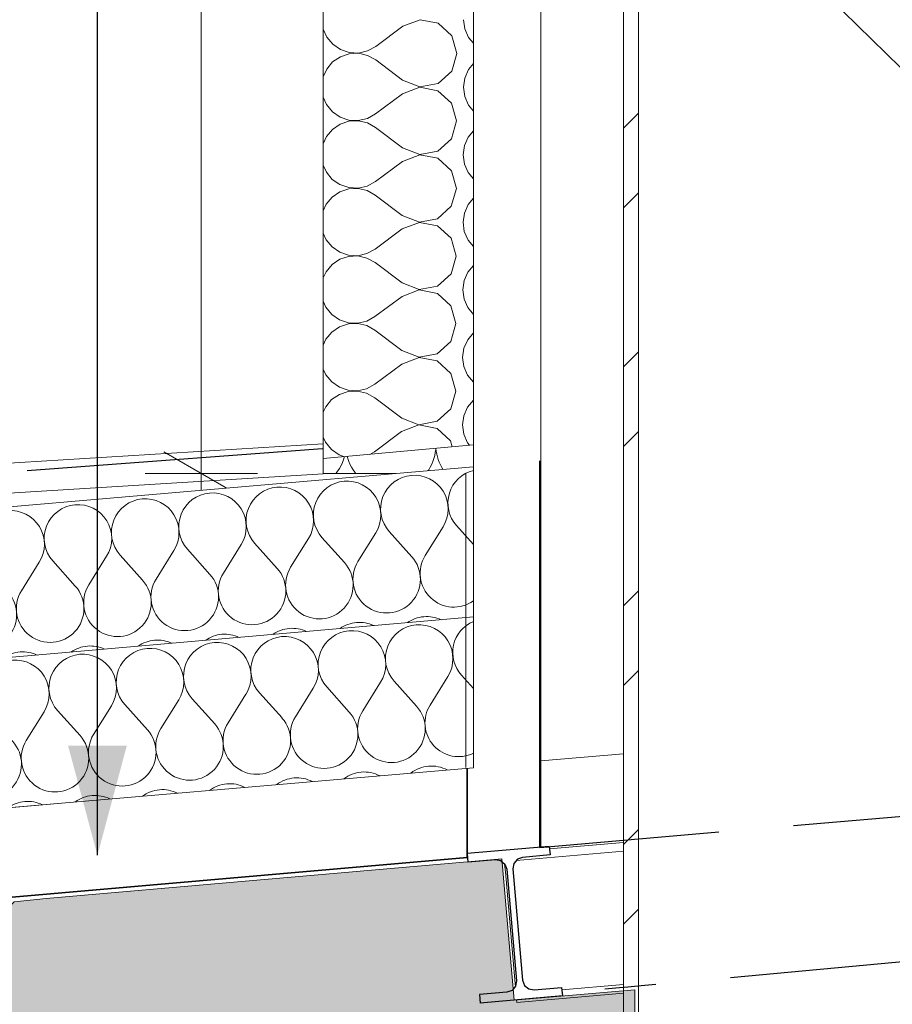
# Model space of a CAD drawing. Header units: centimetres. Extents: x -3 to 1262, y -415 to 1100.
# Tile 5 of 14: x 491 to 549, y 526 to 592. Entities that reach past the tile are written whole.
import ezdxf

# ---------------------------------------------------------------- set-up
doc = ezdxf.new("R2010")
doc.units = ezdxf.units.CM
doc.header["$MEASUREMENT"] = 0
doc.linetypes.add('Krawędzie ukryte', pattern=[17, 12, -5])
doc.linetypes.add('Wipeout_Contour', pattern=[100, 0, -100])
for name, color, linetype in [('00 - SUFIT Z BLACHY', 7, 'Continuous'), ('299-A Wymiary Opisy', 7, 'Continuous'), ('Nowe_0', 7, 'Continuous'), ('Nowe_280-A Dachy Powłoki', 7, 'Continuous'), ('Nowe_420 - Wełna mineralna', 7, 'Continuous'), ('Nowe_440-K Słupy stalowe', 7, 'Continuous'), ('Nowe_451-K Belki stalowe', 7, 'Continuous'), ('Nowe_520-I Went_Klim', 7, 'Continuous')]:
    doc.layers.add(name, color=color, linetype=linetype)
for name, color, linetype, lineweight in [('00 - SUFIT Z BLACHY_Nr_pióra__12', 7, 'Continuous', 13), ('299-A Wymiary Opisy_Nr_pióra__11', 7, 'Continuous', 0), ('Nowe_0_Nr_pióra__135', 5, 'Continuous', 0), ('Nowe_199-Z Wymiary i opisy_Nr_pióra__135', 5, 'Continuous', 20), ('Nowe_280-A Dachy Powłoki_Nr_pióra__135', 5, 'Continuous', 20), ('Nowe_420 - Wełna mineralna_Nr_pióra__135', 5, 'Continuous', 0), ('Nowe_440-K Słupy stalowe_Nr_pióra__135', 5, 'Continuous', 20), ('Nowe_451-K Belki stalowe_Nr_pióra__135', 5, 'Continuous', 20), ('Nowe_520-I Went_Klim_Nr_pióra__135', 5, 'Continuous', 20)]:
    doc.layers.add(name, color=color, linetype=linetype, lineweight=lineweight)
doc.styles.add('STYL_AUTOMATYCZNY_2', font='arial.ttf')
doc.dimstyles.new('STYL_AUTOMATYCZNY__1', dxfattribs={"dimtxt": 6.5, "dimasz": 3.8, "dimexe": 0.18, "dimexo": 0.0625, "dimgap": 0, "dimtad": 1, "dimdec": 0, "dimzin": 0, "dimdsep": 46, "dimtxsty": 'STYL_AUTOMATYCZNY_2', "dimblk": 'ARROWHEAD_2', "dimblk1": 'ARROWHEAD_2', "dimblk2": 'ARROWHEAD_2', "dimcen": 0.09, "dimclrd": 7, "dimclre": 7, "dimclrt": 7, "dimadec": 0, "dimazin": 0, "dimtfac": 1, "dimtdec": 4, "dimtmove": 0, "dimatfit": 3, "dimfxl": 0, "dimtolj": 1, "dimtzin": 0, "dimarcsym": 0})
doc.dimstyles.new('STYL_AUTOMATYCZNY__2', dxfattribs={"dimtxt": 0.18, "dimasz": 7.296, "dimexe": 0.18, "dimexo": 0.0625, "dimgap": 0, "dimtad": 0, "dimtih": 1, "dimtoh": 1, "dimdec": 4, "dimzin": 0, "dimdsep": 46, "dimcen": 0.09, "dimadec": 0, "dimazin": 0, "dimtfac": 1, "dimtdec": 4, "dimtmove": 0, "dimatfit": 3, "dimldrblk": 'ARROWHEAD_5', "dimfxl": 0, "dimtolj": 1, "dimtzin": 0, "dimarcsym": 0})

# ---------------------------------------------------------------- blocks, each defined once
blk = doc.blocks.new('ElemPrzekroju_4_1')
at = {"layer": 'Nowe_451-K Belki stalowe_Nr_pióra__135', "color": 5, "linetype": 'Continuous', "lineweight": 20}
for p, q in [((599.29, 542.871), (594.341, 542.438)), ((601.769, 542.515), (594.341, 541.865)), ((531.495, 536.939), (526.569, 536.508)), ((531.495, 536.367), (524.357, 535.743)), ((523.598, 535.325), (523.582, 535.508)), ((523.628, 534.976), (523.598, 535.325)), ((524.279, 527.545), (523.628, 534.976)), ((600.112, 533.476), (594.341, 532.972)), ((602.828, 533.142), (602.799, 533.478)), ((602.828, 533.142), (594.341, 532.399)), ((524.296, 527.351), (524.279, 527.545)), ((531.495, 527.473), (527.391, 527.114)), ((531.495, 526.901), (524.389, 526.279)), ((524.389, 526.279), (524.375, 526.448))]:
    blk.add_line(p, q, dxfattribs=at)
blk = doc.blocks.new('ElemPrzekroju_23_1')
at = {"layer": '00 - SUFIT Z BLACHY_Nr_pióra__12', "color": 7, "linetype": 'Continuous', "lineweight": 13}
for p, q in [((322.699, 551.947), (511.5, 563.495)), ((323.022, 549.963), (511.839, 561.512))]:
    blk.add_line(p, q, dxfattribs=at)
blk = doc.blocks.new('ElemPrzekroju_47_1')
at = {"color": 254, "linetype": 'Wipeout_Contour', "lineweight": 0, "ltscale": 17916.584879}
blk.add_wipeout([(526.555, 536.677), (521.076, 536.198), (521.125, 535.63), (522.963, 535.791), (523.32, 535.728), (523.598, 535.495), (523.722, 535.155), (524.372, 527.723), (524.309, 527.366), (524.076, 527.089), (523.735, 526.965), (521.897, 526.804), (521.947, 526.236), (527.426, 526.715), (527.376, 527.283), (525.539, 527.122), (525.182, 527.185), (524.904, 527.418), (524.78, 527.759), (524.13, 535.19), (524.193, 535.547), (524.426, 535.825), (524.766, 535.949), (526.604, 536.11)], dxfattribs=at).dxf.layer = 'Nowe_451-K Belki stalowe'
at = {"layer": 'Nowe_451-K Belki stalowe_Nr_pióra__135', "color": 5, "linetype": 'Continuous', "lineweight": 25}
for p, q in [((526.555, 536.677), (521.076, 536.198)), ((526.555, 536.677), (526.604, 536.11)), ((521.076, 536.198), (521.125, 535.63)), ((523.32, 535.728), (523.598, 535.495)), ((524.426, 535.825), (524.193, 535.547)), ((524.904, 527.418), (525.182, 527.185)), ((521.897, 526.804), (521.947, 526.236)), ((524.309, 527.366), (524.076, 527.089)), ((527.376, 527.283), (527.426, 526.715)), ((527.426, 526.715), (521.947, 526.236))]:
    blk.add_line(p, q, dxfattribs=at)
at = {"layer": 'Nowe_451-K Belki stalowe_Nr_pióra__135', "color": 5, "linetype": 'Continuous', "lineweight": 25, "flags": 128}
for points in [[(526.604, 536.11), (524.766, 535.949), (524.426, 535.825)], [(523.32, 535.728), (522.963, 535.791), (521.125, 535.63)], [(523.598, 535.495), (523.722, 535.155), (524.372, 527.723), (524.309, 527.366)], [(524.193, 535.547), (524.13, 535.19), (524.78, 527.759), (524.904, 527.418)], [(524.076, 527.089), (523.735, 526.965), (521.897, 526.804)], [(525.182, 527.185), (525.539, 527.122), (527.376, 527.283)]]:
    blk.add_lwpolyline(points, dxfattribs=at)
blk = doc.blocks.new('*X51')
at = {"layer": 'Nowe_280-A Dachy Powłoki_Nr_pióra__135', "color": 5, "linetype": 'Continuous', "lineweight": 20}
for p, q in [((510.6, 559.2), (511.517, 560.422)), ((503.4, 559.2), (503.039, 559.681)), ((504.6, 559.2), (505.095, 559.861)), ((509.4, 559.2), (508.67, 560.173)), ((498.6, 559.2), (498.674, 559.299)), ((486.6, 546.6), (488.4, 549)), ((491.4, 546.6), (489.6, 549)), ((492.6, 546.6), (494.4, 549)), ((497.4, 546.6), (495.6, 549)), ((498.6, 546.6), (500.4, 549)), ((503.4, 546.6), (501.6, 549)), ((504.6, 546.6), (506.4, 549)), ((509.4, 546.6), (507.6, 549)), ((510.6, 546.6), (512.4, 549)), ((485.4, 546.6), (484.73, 547.493))]:
    blk.add_line(p, q, dxfattribs=at)
for centre, start, end in [((495, 557.4), 153.41375, 36.58625), ((501, 557.4), 143.1301, 36.8699), ((507, 557.4), 143.1301, 36.8699), ((513, 557.4), 143.1301, 258.6502), ((489, 557.4), 164.5451, 25.4549), ((483, 557.4), 305.2278, 15.08788), ((486, 550.8), 90, 115.03497), ((486, 550.8), 323.1301, 90), ((492, 550.8), 90, 216.8699), ((492, 550.8), 323.1301, 90), ((498, 550.8), 90, 216.8699), ((498, 550.8), 323.1301, 90), ((504, 550.8), 90, 216.8699), ((504, 550.8), 323.1301, 90), ((510, 550.8), 90, 216.8699), ((510, 550.8), 36.56306, 90), ((510, 550.8), 323.1301, 323.43694), ((483, 544.8), 305.2278, 36.8699), ((489, 544.8), 143.1301, 36.8699), ((495, 544.8), 143.1301, 36.8699), ((501, 544.8), 143.1301, 36.8699), ((507, 544.8), 143.1301, 36.8699), ((513, 544.8), 143.1301, 258.6502), ((486, 538.2), 90, 115.03497), ((486, 538.2), 17.95237, 90), ((492, 538.2), 90, 161.51853), ((492, 538.2), 28.48147, 90), ((498, 538.2), 90, 150.05681), ((498, 538.2), 39.94318, 90), ((504, 538.2), 90, 136.66233), ((504, 538.2), 53.33767, 90), ((510, 538.2), 90, 117.87032), ((510, 538.2), 72.12968, 90)]:
    blk.add_arc(centre, 3, start, end, dxfattribs=at)
blk = doc.blocks.new('ElemPrzekroju_49_1')
at = {"color": 254, "linetype": 'Wipeout_Contour', "lineweight": 0, "ltscale": 2968.604093}
blk.add_wipeout([(512.41, 560.5), (484.73, 558.079), (484.73, 538.764), (512.41, 541.186)], dxfattribs=at).dxf.layer = 'Nowe_280-A Dachy Powłoki'
at = {"layer": 'Nowe_280-A Dachy Powłoki_Nr_pióra__135', "color": 5, "linetype": 'Continuous', "lineweight": 20}
blk.add_line((512.41, 560.5), (520.994, 561.252), dxfattribs=at)
at = {"layer": 'Nowe_280-A Dachy Powłoki_Nr_pióra__135', "color": 5, "linetype": 'Continuous', "lineweight": 35}
for p, q in [((512.41, 560.5), (484.73, 558.079)), ((512.41, 560.5), (512.41, 540.5)), ((484.73, 558.079), (484.73, 556.578)), ((512.41, 540.5), (484.73, 538.079))]:
    blk.add_line(p, q, dxfattribs=at)
at = {"layer": 'Nowe_280-A Dachy Powłoki_Nr_pióra__135', "color": 5, "linetype": 'Continuous', "lineweight": 35, "flags": 128}
blk.add_lwpolyline([(484.73, 556.578), (484.73, 538.764), (484.73, 538.079)], dxfattribs=at)
at = {"layer": 'Nowe_280-A Dachy Powłoki', "lineweight": 0}
blk.add_blockref('*X51', (0, 0), dxfattribs=at)
blk = doc.blocks.new('ElemPrzekroju_61_1')
at = {"color": 254, "linetype": 'Wipeout_Contour', "lineweight": 0, "ltscale": 4103.016629}
blk.add_wipeout([(531.495, 512.206), (532.447, 512.289), (532.495, 511.741), (532.495, 780), (531.495, 780)], dxfattribs=at).dxf.layer = 'Nowe_520-I Went_Klim'
at = {"layer": 'Nowe_520-I Went_Klim_Nr_pióra__135', "linetype": 'Continuous', "lineweight": 20}
h = blk.add_hatch(dxfattribs=at)
h.set_pattern_fill('Stal_0001', color=5, style=0, pattern_type=2)
h.set_pattern_definition([(45, (0, 0), (-7.95495, 7.95495), []), (45, (-2.652, 2.652), (-7.95495, 7.95495), [])])
h.paths.add_polyline_path([(531.495, 512.206), (532.447, 512.289), (532.495, 511.741), (532.495, 780), (531.495, 780)])
at = {"layer": 'Nowe_520-I Went_Klim_Nr_pióra__135', "color": 5, "linetype": 'Continuous', "lineweight": 20}
for p, q in [((531.495, 795.944), (531.495, 512.206)), ((532.495, 795.944), (532.495, 511.741))]:
    blk.add_line(p, q, dxfattribs=at)
blk = doc.blocks.new('*D77')
at = {"layer": '299-A Wymiary Opisy_Nr_pióra__11', "color": 7, "linetype": 'Continuous', "lineweight": 0}
for p, q in [((503.374, 800), (503.374, 802.445)), ((505.874, 798.557), (500.874, 801.443)), ((507.124, 800), (499.624, 800)), ((503.374, 561.512), (503.374, 800)), ((500.874, 562.955), (505.874, 560.068)), ((507.124, 561.512), (499.624, 561.512)), ((503.374, 559.067), (503.374, 561.512))]:
    blk.add_line(p, q, dxfattribs=at)
at = {"layer": '299-A Wymiary Opisy_Nr_pióra__11', "color": 7, "lineweight": 0, "insert": (502.074, 673.319), "char_height": 6.5, "attachment_point": 7, "rotation": 90, "style": 'STYL_AUTOMATYCZNY_2'}
blk.add_mtext('\\A1;{\\pql;\\fArial|b0|i0|c238|p0;\\W1.000000;238}', dxfattribs=at)
blk = doc.blocks.new('ARROWHEAD_2')
at = {"color": 0, "linetype": 'Continuous', "lineweight": 0}
for p, q in [((-0.378, -0.655), (0.378, 0.655)), ((0, 0), (-1, 0))]:
    blk.add_line(p, q, dxfattribs=at)
blk = doc.blocks.new('ElemPrzekroju_70_1')
at = {"layer": 'Nowe_280-A Dachy Powłoki_Nr_pióra__135', "color": 5, "linetype": 'Continuous', "lineweight": 13}
blk.add_line((525.994, 542.374), (531.495, 542.855), dxfattribs=at)
at = {"color": 254, "linetype": 'Wipeout_Contour', "lineweight": 0, "ltscale": 5185.917194}
blk.add_wipeout([(484.73, 538.764), (484.73, 532.764), (521.094, 535.945), (521.094, 535.99), (521.076, 536.198), (521.094, 536.2), (521.094, 541.945)], dxfattribs=at).dxf.layer = 'Nowe_280-A Dachy Powłoki'
at = {"layer": 'Nowe_280-A Dachy Powłoki_Nr_pióra__135', "color": 5, "linetype": 'Continuous', "lineweight": 35}
for p, q in [((521.094, 541.945), (484.73, 538.764)), ((521.094, 541.945), (521.094, 535.945)), ((521.094, 535.945), (486.976, 532.96))]:
    blk.add_line(p, q, dxfattribs=at)
at = {"layer": 'Nowe_280-A Dachy Powłoki_Nr_pióra__135', "color": 5, "linetype": 'Continuous', "lineweight": 13}
blk.add_line((521.098, 535.946), (521.094, 535.945), dxfattribs=at)
blk = doc.blocks.new('*X82')
at = {"layer": 'Nowe_420 - Wełna mineralna_Nr_pióra__135', "color": 5, "linetype": 'Continuous', "lineweight": 0}
for p, q in [((511.5, 585.6), (512.4, 586.8)), ((515.4, 584.4), (513.6, 586.8)), ((516.6, 584.4), (518.4, 586.8)), ((521.4, 584.4), (519.6, 586.8)), ((511.5, 573), (512.4, 574.2)), ((515.4, 571.8), (513.6, 574.2)), ((516.6, 571.8), (518.4, 574.2)), ((521.4, 571.8), (519.6, 574.2)), ((512.334, 561.512), (512.4, 561.6)), ((513.666, 561.512), (513.6, 561.6)), ((518.334, 561.512), (518.4, 561.6)), ((519.666, 561.512), (519.6, 561.6))]:
    blk.add_line(p, q, dxfattribs=at)
for centre, start, end in [((510, 588.6), 323.1301, 59.99813), ((516, 588.6), 90, 216.8699), ((516, 588.6), 323.1301, 90), ((522, 588.6), 99.59244, 216.8699), ((513, 582.6), 240.00187, 36.8699), ((519, 582.6), 143.1301, 326.4456), ((519, 582.6), 33.5544, 36.8699), ((510, 576), 323.1301, 59.99813), ((516, 576), 90, 216.8699), ((516, 576), 323.1301, 90), ((522, 576), 99.59244, 216.8699), ((513, 570), 240.00187, 36.8699), ((519, 570), 143.1301, 326.4456), ((519, 570), 33.5544, 36.8699), ((516, 563.4), 90, 216.8699), ((516, 563.4), 323.1301, 90), ((522, 563.4), 99.59244, 216.8699), ((510, 563.4), 323.1301, 59.99813)]:
    blk.add_arc(centre, 3, start, end, dxfattribs=at)
blk = doc.blocks.new('ElemPrzekroju_71_1')
at = {"layer": 'Nowe_420 - Wełna mineralna_Nr_pióra__135', "color": 5, "linetype": 'Continuous', "lineweight": 20}
for p, q in [((511.5, 798), (511.5, 561.512)), ((521.5, 798), (521.5, 561.512)), ((521.5, 561.512), (511.5, 561.512))]:
    blk.add_line(p, q, dxfattribs=at)
at = {"layer": 'Nowe_420 - Wełna mineralna', "lineweight": 0}
blk.add_blockref('*X82', (0, 0), dxfattribs=at)
blk = doc.blocks.new('*X84')
at = {"layer": 'Nowe_0_Nr_pióra__135', "color": 5, "linetype": 'Continuous', "lineweight": 0}
for p, q in [((517.946, 591.754), (516.797, 591.317)), ((519.154, 591.522), (517.946, 591.754)), ((520.848, 591.755), (520.932, 591.14)), ((511.5, 591.126), (511.731, 590.599)), ((516.797, 591.317), (514.993, 589.972)), ((520.059, 590.69), (519.154, 591.522)), ((520.932, 591.14), (521.181, 590.571)), ((511.731, 590.599), (512.125, 590.119)), ((520.392, 589.506), (520.059, 590.69)), ((521.181, 590.571), (521.5, 590.183)), ((512.125, 590.119), (512.636, 589.766)), ((512.636, 589.766), (513.224, 589.566)), ((514.449, 589.673), (514.993, 589.972)), ((512.635, 589.291), (512.122, 588.941)), ((513.224, 589.488), (512.635, 589.291)), ((513.224, 589.566), (513.844, 589.534)), ((513.844, 589.516), (513.224, 589.488)), ((513.844, 589.534), (514.449, 589.673)), ((514.448, 589.374), (513.844, 589.516)), ((514.99, 589.072), (514.448, 589.374)), ((516.786, 587.717), (514.99, 589.072)), ((520.052, 588.324), (520.392, 589.506)), ((511.725, 588.464), (511.5, 587.959)), ((512.122, 588.941), (511.725, 588.464)), ((521.175, 588.437), (520.922, 587.87)), ((521.5, 588.827), (521.175, 588.437)), ((519.142, 587.497), (520.052, 588.324)), ((520.922, 587.87), (520.835, 587.255)), ((517.933, 587.254), (516.784, 586.817)), ((516.786, 587.717), (517.933, 587.273)), ((517.933, 587.273), (519.142, 587.497)), ((519.141, 587.022), (517.933, 587.254)), ((520.835, 587.255), (520.919, 586.64)), ((511.5, 586.596), (511.718, 586.099)), ((516.784, 586.817), (514.98, 585.472)), ((520.046, 586.19), (519.141, 587.022)), ((520.919, 586.64), (521.168, 586.071)), ((511.718, 586.099), (512.112, 585.619)), ((520.378, 585.006), (520.046, 586.19)), ((521.168, 586.071), (521.5, 585.667)), ((512.112, 585.619), (512.623, 585.266)), ((512.623, 585.266), (513.211, 585.066)), ((513.831, 585.034), (514.436, 585.173)), ((514.436, 585.173), (514.98, 585.472)), ((512.622, 584.791), (512.109, 584.441)), ((513.21, 584.988), (512.622, 584.791)), ((513.831, 585.016), (513.21, 584.988)), ((513.211, 585.066), (513.831, 585.034)), ((514.435, 584.874), (513.831, 585.016)), ((514.977, 584.572), (514.435, 584.874)), ((516.773, 583.217), (514.977, 584.572)), ((520.039, 583.824), (520.378, 585.006)), ((511.711, 583.964), (511.5, 583.489)), ((512.109, 584.441), (511.711, 583.964)), ((519.129, 582.997), (520.039, 583.824)), ((521.161, 583.937), (520.909, 583.37)), ((521.5, 584.343), (521.161, 583.937)), ((516.773, 583.217), (517.92, 582.773)), ((520.909, 583.37), (520.822, 582.755)), ((517.92, 582.754), (516.771, 582.317)), ((517.92, 582.773), (519.129, 582.997)), ((519.127, 582.522), (517.92, 582.754)), ((520.033, 581.69), (519.127, 582.522)), ((520.822, 582.755), (520.906, 582.14)), ((511.5, 582.066), (511.705, 581.599)), ((516.771, 582.317), (514.967, 580.972)), ((520.906, 582.14), (521.155, 581.571)), ((511.705, 581.599), (512.099, 581.119)), ((520.365, 580.506), (520.033, 581.69)), ((521.155, 581.571), (521.5, 581.152)), ((512.099, 581.119), (512.61, 580.766)), ((512.61, 580.766), (513.198, 580.566)), ((513.817, 580.516), (513.197, 580.488)), ((513.198, 580.566), (513.817, 580.534)), ((513.817, 580.534), (514.423, 580.673)), ((514.422, 580.374), (513.817, 580.516)), ((514.423, 580.673), (514.967, 580.972)), ((512.096, 579.941), (511.698, 579.464)), ((512.608, 580.291), (512.096, 579.941)), ((513.197, 580.488), (512.608, 580.291)), ((514.964, 580.072), (514.422, 580.374)), ((516.76, 578.717), (514.964, 580.072)), ((520.026, 579.324), (520.365, 580.506)), ((521.5, 579.859), (521.148, 579.437)), ((511.698, 579.464), (511.5, 579.018)), ((519.116, 578.497), (520.026, 579.324)), ((521.148, 579.437), (520.896, 578.87)), ((516.76, 578.717), (517.907, 578.273)), ((520.896, 578.87), (520.809, 578.255)), ((517.907, 578.254), (516.758, 577.817)), ((517.907, 578.273), (519.116, 578.497)), ((519.114, 578.022), (517.907, 578.254)), ((520.02, 577.19), (519.114, 578.022)), ((520.809, 578.255), (520.893, 577.64)), ((511.5, 577.536), (511.691, 577.099)), ((516.758, 577.817), (514.954, 576.472)), ((520.893, 577.64), (521.141, 577.071)), ((511.691, 577.099), (512.086, 576.62)), ((512.086, 576.62), (512.597, 576.266)), ((520.352, 576.006), (520.02, 577.19)), ((521.141, 577.071), (521.5, 576.636)), ((513.184, 575.988), (512.595, 575.791)), ((512.597, 576.266), (513.184, 576.066)), ((513.184, 576.066), (513.804, 576.034)), ((513.804, 576.016), (513.184, 575.988)), ((513.804, 576.034), (514.409, 576.173)), ((514.409, 575.874), (513.804, 576.016)), ((514.409, 576.173), (514.954, 576.472)), ((520.013, 574.824), (520.352, 576.006)), ((512.083, 575.441), (511.685, 574.964)), ((512.595, 575.791), (512.083, 575.441)), ((514.951, 575.572), (514.409, 575.874)), ((516.747, 574.217), (514.951, 575.572)), ((521.5, 575.375), (521.135, 574.937)), ((511.685, 574.964), (511.5, 574.548)), ((519.103, 573.997), (520.013, 574.824)), ((521.135, 574.937), (520.883, 574.37)), ((516.747, 574.217), (517.894, 573.773)), ((517.894, 573.773), (519.103, 573.997)), ((520.883, 574.37), (520.796, 573.755)), ((516.744, 573.317), (514.94, 571.972)), ((517.894, 573.754), (516.744, 573.317)), ((519.101, 573.522), (517.894, 573.754)), ((520.007, 572.69), (519.101, 573.522)), ((520.796, 573.755), (520.88, 573.14)), ((511.5, 573.006), (511.678, 572.599)), ((520.339, 571.506), (520.007, 572.69)), ((520.88, 573.14), (521.128, 572.571)), ((511.678, 572.599), (512.073, 572.12)), ((512.073, 572.12), (512.584, 571.766)), ((521.128, 572.571), (521.5, 572.12)), ((513.171, 571.488), (512.582, 571.291)), ((512.584, 571.766), (513.171, 571.566)), ((513.171, 571.566), (513.791, 571.535)), ((513.791, 571.516), (513.171, 571.488)), ((513.791, 571.535), (514.396, 571.673)), ((514.395, 571.374), (513.791, 571.516)), ((514.938, 571.072), (514.395, 571.374)), ((514.396, 571.673), (514.94, 571.972)), ((520, 570.324), (520.339, 571.506)), ((512.07, 570.941), (511.672, 570.464)), ((512.582, 571.291), (512.07, 570.941)), ((516.734, 569.717), (514.938, 571.072)), ((521.5, 570.89), (521.122, 570.437)), ((511.672, 570.464), (511.5, 570.077)), ((519.089, 569.498), (520, 570.324)), ((521.122, 570.437), (520.87, 569.87)), ((516.734, 569.717), (517.881, 569.273)), ((517.881, 569.273), (519.089, 569.498)), ((520.87, 569.87), (520.783, 569.255)), ((516.731, 568.817), (514.927, 567.472)), ((517.88, 569.254), (516.731, 568.817)), ((519.088, 569.022), (517.88, 569.254)), ((519.993, 568.19), (519.088, 569.022)), ((520.783, 569.255), (520.866, 568.64)), ((511.5, 568.476), (511.665, 568.099)), ((511.665, 568.099), (512.06, 567.62)), ((520.326, 567.006), (519.993, 568.19)), ((520.866, 568.64), (521.115, 568.071)), ((521.115, 568.071), (521.5, 567.604)), ((512.06, 567.62), (512.571, 567.267)), ((514.383, 567.173), (514.927, 567.472)), ((512.569, 566.791), (512.056, 566.441)), ((513.158, 566.988), (512.569, 566.791)), ((512.571, 567.267), (513.158, 567.066)), ((513.158, 567.066), (513.778, 567.035)), ((513.778, 567.016), (513.158, 566.988)), ((513.778, 567.035), (514.383, 567.173)), ((514.382, 566.874), (513.778, 567.016)), ((514.925, 566.572), (514.382, 566.874)), ((519.987, 565.824), (520.326, 567.006)), ((512.056, 566.441), (511.659, 565.965)), ((516.721, 565.217), (514.925, 566.572)), ((521.5, 566.406), (521.109, 565.937)), ((511.659, 565.965), (511.5, 565.607)), ((519.076, 564.998), (519.987, 565.824)), ((521.109, 565.937), (520.857, 565.37)), ((516.721, 565.217), (517.867, 564.773)), ((517.867, 564.773), (519.076, 564.998)), ((520.857, 565.37), (520.769, 564.755)), ((516.718, 564.317), (514.914, 562.972)), ((517.867, 564.754), (516.718, 564.317)), ((519.075, 564.522), (517.867, 564.754)), ((519.98, 563.69), (519.075, 564.522)), ((520.769, 564.755), (520.853, 564.14)), ((520.853, 564.14), (521.102, 563.571)), ((511.5, 563.946), (511.652, 563.599)), ((511.652, 563.599), (512.047, 563.12)), ((520.089, 563.304), (519.98, 563.69)), ((521.102, 563.571), (521.235, 563.409)), ((512.047, 563.12), (512.557, 562.767)), ((514.596, 562.797), (514.914, 562.972)), ((512.557, 562.767), (512.921, 562.643))]:
    blk.add_line(p, q, dxfattribs=at)
blk = doc.blocks.new('Wypełnienie_1_1', base_point=(0, 0))
at = {"color": 254, "linetype": 'Wipeout_Contour', "lineweight": 0, "ltscale": 3429.050635}
blk.add_wipeout([(511.5, 798), (511.5, 562.512), (521.5, 563.434), (521.5, 798)], dxfattribs=at).dxf.layer = 'Nowe_0'
at = {"layer": 'Nowe_0_Nr_pióra__135', "color": 5, "linetype": 'Continuous', "lineweight": 13, "flags": 128}
blk.add_lwpolyline([(511.5, 798), (521.5, 798), (521.5, 563.434), (511.5, 562.512)], close=True, dxfattribs=at)
at = {"layer": 'Nowe_0_Nr_pióra__135', "color": 5, "linetype": 'Continuous', "lineweight": 0}
blk.add_blockref('*X84', (0, 0), dxfattribs=at)
blk = doc.blocks.new('*X88')
at = {"layer": 'Nowe_0_Nr_pióra__135', "color": 5, "linetype": 'Continuous', "lineweight": 0}
for p, q in [((518.611, 546.097), (519.799, 548.008)), ((521.5, 547.188), (520.696, 548.086)), ((509.645, 545.312), (510.833, 547.223)), ((513.232, 545.626), (511.73, 547.302)), ((514.128, 545.705), (515.316, 547.615)), ((517.714, 546.018), (516.213, 547.694)), ((500.68, 544.528), (501.868, 546.439)), ((504.266, 544.842), (502.764, 546.517)), ((505.162, 544.92), (506.35, 546.831)), ((508.749, 545.234), (507.247, 546.909)), ((496.197, 544.136), (497.385, 546.047)), ((499.783, 544.45), (498.281, 546.125)), ((487.231, 543.351), (488.419, 545.262)), ((490.817, 543.665), (489.315, 545.341)), ((491.714, 543.744), (492.902, 545.654)), ((495.3, 544.057), (493.798, 545.733)), ((486.334, 543.273), (484.833, 544.948))]:
    blk.add_line(p, q, dxfattribs=at)
for centre, start, end in [((522.371, 549.588), 112.77539, 221.8699), ((513.405, 548.803), 95, 221.8699), ((513.405, 548.803), 328.1301, 95), ((517.888, 549.196), 95, 221.8699), ((517.888, 549.196), 328.1301, 95), ((508.922, 548.411), 95, 221.8699), ((508.922, 548.411), 328.1301, 95), ((499.957, 547.627), 95, 221.8699), ((499.957, 547.627), 328.1301, 95), ((504.44, 548.019), 95, 221.8699), ((504.44, 548.019), 328.1301, 95), ((490.991, 546.842), 95, 221.8699), ((490.991, 546.842), 328.1301, 95), ((495.474, 547.235), 95, 221.8699), ((495.474, 547.235), 328.1301, 95), ((486.508, 546.45), 95, 142.19002), ((486.508, 546.45), 328.1301, 95), ((516.039, 544.517), 148.1301, 41.8699), ((520.522, 544.909), 148.1301, 295.77025), ((507.073, 543.732), 148.1301, 41.8699), ((511.556, 544.124), 148.1301, 41.8699), ((486.508, 546.45), 217.80998, 221.8699), ((498.107, 542.948), 148.1301, 41.8699), ((502.59, 543.34), 148.1301, 41.8699), ((493.625, 542.556), 148.1301, 41.8699), ((484.659, 541.771), 271.82432, 41.8699), ((489.142, 542.163), 148.1301, 41.8699), ((518.712, 539.782), 95, 127.55563), ((518.712, 539.782), 62.26407, 95), ((509.746, 538.997), 95, 126.88094), ((509.746, 538.997), 62.93876, 95), ((514.229, 539.389), 95, 127.21985), ((514.229, 539.389), 62.59984, 95), ((505.263, 538.605), 95, 126.53878), ((505.263, 538.605), 63.28092, 95), ((496.297, 537.821), 95, 125.84429), ((496.297, 537.821), 63.9754, 95), ((500.78, 538.213), 95, 126.19327), ((500.78, 538.213), 63.62643, 95), ((487.332, 537.036), 95, 125.13547), ((487.332, 537.036), 64.68423, 95), ((491.815, 537.428), 95, 125.49173), ((491.815, 537.428), 64.32796, 95)]:
    blk.add_arc(centre, 2.25, start, end, dxfattribs=at)
blk = doc.blocks.new('Wypełnienie_3_1', base_point=(0, 0))
at = {"color": 254, "linetype": 'Wipeout_Contour', "lineweight": 0, "ltscale": 2968.382712}
blk.add_wipeout([(484.73, 538.764), (521.5, 541.923), (521.5, 551.977), (484.73, 548.801)], dxfattribs=at).dxf.layer = 'Nowe_0'
at = {"layer": 'Nowe_0_Nr_pióra__135', "color": 5, "linetype": 'Continuous', "lineweight": 13, "flags": 128}
blk.add_lwpolyline([(484.73, 538.764), (521.5, 541.923), (521.5, 551.977), (484.73, 548.801)], close=True, dxfattribs=at)
at = {"layer": 'Nowe_0_Nr_pióra__135', "color": 5, "linetype": 'Continuous', "lineweight": 0}
blk.add_blockref('*X88', (0, 0), dxfattribs=at)
blk = doc.blocks.new('*X90')
at = {"layer": 'Nowe_0_Nr_pióra__135', "color": 5, "linetype": 'Continuous', "lineweight": 0}
for p, q in [((513.809, 555.667), (514.997, 557.577)), ((517.395, 555.98), (515.893, 557.656)), ((518.292, 556.059), (519.48, 557.97)), ((521.5, 556.794), (520.376, 558.048)), ((509.326, 555.274), (510.514, 557.185)), ((512.912, 555.588), (511.41, 557.264)), ((500.36, 554.49), (501.548, 556.401)), ((503.946, 554.804), (502.445, 556.479)), ((504.843, 554.882), (506.031, 556.793)), ((508.429, 555.196), (506.928, 556.871)), ((491.394, 553.705), (492.582, 555.616)), ((494.981, 554.019), (493.479, 555.695)), ((495.877, 554.098), (497.065, 556.009)), ((499.464, 554.411), (497.962, 556.087)), ((486.912, 553.313), (488.1, 555.224)), ((490.498, 553.627), (488.996, 555.303)), ((486.015, 553.235), (484.513, 554.91))]:
    blk.add_line(p, q, dxfattribs=at)
for centre, start, end in [((522.052, 559.55), 104.19238, 221.8699), ((513.086, 558.765), 95, 221.8699), ((513.086, 558.765), 328.1301, 95), ((517.569, 559.157), 95, 221.8699), ((517.569, 559.157), 328.1301, 95), ((504.12, 557.981), 95, 221.8699), ((504.12, 557.981), 328.1301, 95), ((508.603, 558.373), 95, 221.8699), ((508.603, 558.373), 328.1301, 95), ((499.637, 557.589), 95, 221.8699), ((499.637, 557.589), 328.1301, 95), ((490.672, 556.804), 95, 221.8699), ((490.672, 556.804), 328.1301, 95), ((495.154, 557.196), 95, 221.8699), ((495.154, 557.196), 328.1301, 95), ((486.189, 556.412), 95, 142.19002), ((486.189, 556.412), 328.1301, 95), ((511.237, 554.086), 148.1301, 41.8699), ((515.72, 554.479), 148.1301, 41.8699), ((520.202, 554.871), 148.1301, 305.2191), ((486.189, 556.412), 217.80998, 221.8699), ((506.754, 553.694), 148.1301, 41.8699), ((497.788, 552.91), 148.1301, 41.8699), ((502.271, 553.302), 148.1301, 41.8699), ((488.822, 552.125), 148.1301, 41.8699), ((493.305, 552.518), 148.1301, 41.8699), ((484.339, 551.733), 271.82432, 41.8699), ((518.392, 549.743), 95, 125.03066), ((518.392, 549.743), 64.96934, 95), ((509.427, 548.959), 95, 125.03066), ((509.427, 548.959), 64.96934, 95), ((513.91, 549.351), 95, 125.03066), ((513.91, 549.351), 64.96934, 95), ((500.461, 548.175), 95, 125.03066), ((500.461, 548.175), 64.96934, 95), ((504.944, 548.567), 95, 125.03066), ((504.944, 548.567), 64.96934, 95), ((495.978, 547.782), 95, 125.03066), ((495.978, 547.782), 64.96934, 95), ((487.012, 546.998), 95, 125.03066), ((487.012, 546.998), 64.96934, 95), ((491.495, 547.39), 95, 125.03066), ((491.495, 547.39), 64.96934, 95)]:
    blk.add_arc(centre, 2.25, start, end, dxfattribs=at)
blk = doc.blocks.new('Wypełnienie_4_1', base_point=(0, 0))
at = {"color": 254, "linetype": 'Wipeout_Contour', "lineweight": 0, "ltscale": 2997.461643}
blk.add_wipeout([(484.411, 548.726), (521.5, 551.971), (521.5, 561.966), (484.411, 558.763)], dxfattribs=at).dxf.layer = 'Nowe_0'
at = {"layer": 'Nowe_0_Nr_pióra__135', "color": 5, "linetype": 'Continuous', "lineweight": 13, "flags": 128}
blk.add_lwpolyline([(484.411, 548.726), (521.5, 551.971), (521.5, 561.966), (484.411, 558.763)], close=True, dxfattribs=at)
at = {"layer": 'Nowe_0_Nr_pióra__135', "color": 5, "linetype": 'Continuous', "lineweight": 0}
blk.add_blockref('*X90', (0, 0), dxfattribs=at)
blk = doc.blocks.new('ElemPrzekroju_73_1')
at = {"layer": 'Nowe_440-K Słupy stalowe_Nr_pióra__135', "color": 5, "linetype": 'Continuous', "lineweight": 20}
for p, q in [((525.994, 536.628), (525.994, 615.126)), ((520.994, 541.937), (520.994, 561.512))]:
    blk.add_line(p, q, dxfattribs=at)
blk = doc.blocks.new('ARROWHEAD_5')
at = {"linetype": 'Continuous', "lineweight": 0}
blk.add_hatch(color=0, dxfattribs=at).paths.add_polyline_path([(-1, 0.2679), (0, 0), (-1, -0.2679)])
at = {"color": 0, "linetype": 'Continuous', "lineweight": 0}
blk.add_line((0, 0), (-1, 0), dxfattribs=at)

msp = doc.modelspace()

# ---------------------------------------------------------------- linework, layer by layer
at = {"layer": 'Nowe_0_Nr_pióra__135', "color": 5, "linetype": 'Continuous', "lineweight": 25}
msp.add_line((513.824, 563.346), (491.772, 561.692), dxfattribs=at)

# ---------------------------------------------------------------- block references
at = {"layer": '00 - SUFIT Z BLACHY', "lineweight": 0}
msp.add_blockref('ElemPrzekroju_23_1', (0, 0), dxfattribs=at)
at = {"layer": 'Nowe_451-K Belki stalowe', "lineweight": 0}
msp.add_blockref('ElemPrzekroju_4_1', (0, 0), dxfattribs=at)

# ---------------------------------------------------------------- next in the draw order: block references
at = {"layer": 'Nowe_280-A Dachy Powłoki', "lineweight": 0}
msp.add_blockref('ElemPrzekroju_49_1', (0, 0), dxfattribs=at)
at = {"layer": 'Nowe_451-K Belki stalowe', "lineweight": 0}
msp.add_blockref('ElemPrzekroju_47_1', (0, 0), dxfattribs=at)
at = {"layer": 'Nowe_520-I Went_Klim', "lineweight": 0}
msp.add_blockref('ElemPrzekroju_61_1', (0, 0), dxfattribs=at)

# ---------------------------------------------------------------- next in the draw order: linework, layer by layer
at = {"layer": 'Nowe_0_Nr_pióra__135', "color": 5, "linetype": 'Krawędzie ukryte', "lineweight": 25}
for p, q in [((531.495, 606.669), (596.713, 542.701)), ((525.894, 536.615), (599.286, 542.923)), ((601.363, 533.681), (530.265, 527.161))]:
    msp.add_line(p, q, dxfattribs=at)
at = {"layer": 'Nowe_0_Nr_pióra__135', "color": 5, "linetype": 'Continuous', "lineweight": 25}
msp.add_line((525.894, 562.36), (525.894, 536.615), dxfattribs=at)

# ---------------------------------------------------------------- next in the draw order: block references
at = {"layer": 'Nowe_420 - Wełna mineralna', "lineweight": 0}
msp.add_blockref('ElemPrzekroju_71_1', (0, 0), dxfattribs=at)

# ---------------------------------------------------------------- next in the draw order: dimensions: what is measured, and where the dimension line sits
at = {"layer": '299-A Wymiary Opisy', "color": 7, "linetype": 'Continuous', "lineweight": 0}
dim = msp.add_linear_dim(base=(503.374, 800), p1=(511.5, 561.512), p2=(507.5, 800), angle=90, dimstyle='STYL_AUTOMATYCZNY__1', dxfattribs=at)
dim.commit()
dim.dimension.update_dxf_attribs({"geometry": '*D77', "text_midpoint": (498.824, 680.739), "dimtype": 160, "text_rotation": 90})

# ---------------------------------------------------------------- next in the draw order: block references
at = {"layer": 'Nowe_0_Nr_pióra__135', "color": 5, "linetype": 'Continuous', "lineweight": 0}
msp.add_blockref('Wypełnienie_1_1', (0, 0), dxfattribs=at)
at = {"layer": 'Nowe_280-A Dachy Powłoki', "lineweight": 0}
msp.add_blockref('ElemPrzekroju_70_1', (0, 0), dxfattribs=at)

# ---------------------------------------------------------------- next in the draw order: hatches: boundary and pattern name
at = {"layer": 'Nowe_420 - Wełna mineralna_Nr_pióra__135', "linetype": 'Continuous', "lineweight": 0}
h = msp.add_hatch(dxfattribs=at)
h.set_pattern_fill('Kółka_1___3X3_0001', color=5, style=0, pattern_type=2)
h.set_pattern_definition([(4.9976, (338.9648, 479.5544), (-0.315468, 3.607553), [1.5, -2.12132]), (94.9976, (337.8158, 480.5186), (3.607553, 0.315468), [1.5, -2.12132]), (49.9976, (337.685, 482.013), (-3.92302, 3.29209), [1.5, -3.62132]), (49.9976, (340.459, 479.685), (-3.92302, 3.29209), [1.5, -3.62132]), (319.9976, (337.816, 480.5186), (3.29209, 3.92302), [1.5, -3.62132]), (319.9976, (340.1436, 483.2926), (3.29209, 3.92302), [1.5, -3.62132])])
h.paths.add_polyline_path([(62.196, 471.394), (490.836, 508.895), (532.239, 512.364), (532.252, 527.134), (524.209, 526.434), (523.389, 535.858), (493.043, 533.216), (490.914, 532.994), (489.24, 531.385), (488.122, 529.441), (487.6, 527.304), (487.028, 526.201), (486.171, 525.649), (485.035, 525.581), (483.931, 526.186), (483.272, 527.094), (482.364, 529.114), (480.978, 530.735), (479.117, 531.995), (417.65, 526.613), (415.944, 524.972), (414.82, 523.008), (414.293, 520.849), (413.732, 519.788), (412.916, 519.263), (411.739, 519.169), (410.682, 519.683), (409.974, 520.684), (409.11, 522.688), (407.602, 524.403), (405.827, 525.578), (388.318, 523.876), (346.115, 520.354), (344.22, 518.697), (343.101, 516.753), (342.569, 514.574), (342.007, 513.513), (340.998, 512.864), (340.019, 512.836), (338.889, 513.434), (338.236, 514.393), (337.366, 516.3), (335.968, 518.067), (334.109, 519.304), (272.76, 513.937), (271.178, 512.324), (270.059, 510.38), (269.562, 508.348), (269.042, 507.293), (268.159, 506.725), (266.961, 506.653), (265.902, 507.168), (265.195, 508.171), (264.326, 510.169), (262.908, 511.816), (261.25, 512.93), (199.439, 507.522), (197.76, 505.82), (196.68, 503.943), (196.148, 501.764), (195.72, 500.954), (194.805, 500.321), (193.58, 500.233), (192.506, 500.756), (191.888, 501.766), (190.936, 503.72), (189.473, 505.448), (188.58, 506.04), (187.87, 506.51), (136.074, 501.858), (126.28, 501.001), (124.777, 499.498), (123.658, 497.554), (123.171, 495.56), (122.651, 494.491), (121.757, 493.916), (120.558, 493.845), (119.513, 494.353), (118.934, 495.157), (117.944, 497.228), (116.539, 499.018), (114.848, 500.121), (81.391, 497.194), (72.158, 496.845), (69.512, 495.363), (67.458, 493.557), (65.965, 491.199), (65.026, 488.598), (64.449, 485.69), (63.405, 481.56), (62.779, 476.291)])

# ---------------------------------------------------------------- next in the draw order: linework, layer by layer
at = {"layer": 'Nowe_420 - Wełna mineralna_Nr_pióra__135', "color": 5, "linetype": 'Continuous', "lineweight": 13, "flags": 128}
msp.add_lwpolyline([(532.239, 512.364), (532.252, 527.134), (524.209, 526.434), (523.389, 535.858), (493.043, 533.216), (490.914, 532.994), (489.24, 531.385), (488.122, 529.441), (487.6, 527.304), (487.028, 526.201), (486.171, 525.649)], dxfattribs=at)

# ---------------------------------------------------------------- next in the draw order: block references
at = {"layer": 'Nowe_0_Nr_pióra__135', "color": 5, "linetype": 'Continuous', "lineweight": 0}
msp.add_blockref('Wypełnienie_3_1', (0, 0), dxfattribs=at)

# ---------------------------------------------------------------- next in the draw order: block references
msp.add_blockref('Wypełnienie_4_1', (0, 0), dxfattribs=at)

# ---------------------------------------------------------------- next in the draw order: block references
at = {"layer": 'Nowe_440-K Słupy stalowe', "lineweight": 0}
msp.add_blockref('ElemPrzekroju_73_1', (0, 0), dxfattribs=at)

# ---------------------------------------------------------------- next in the draw order: leaders
at = {"layer": 'Nowe_199-Z Wymiary i opisy_Nr_pióra__135', "color": 5, "linetype": 'Continuous', "lineweight": 20, "annotation_type": 0, "has_hookline": 1, "hookline_direction": 1, "text_width": 171.21}
msp.add_leader([(496.454, 536.086), (496.454, 626.373), (484.933, 624.253)], dimstyle='STYL_AUTOMATYCZNY__2', dxfattribs=at)

doc.saveas('drawing.dxf')
